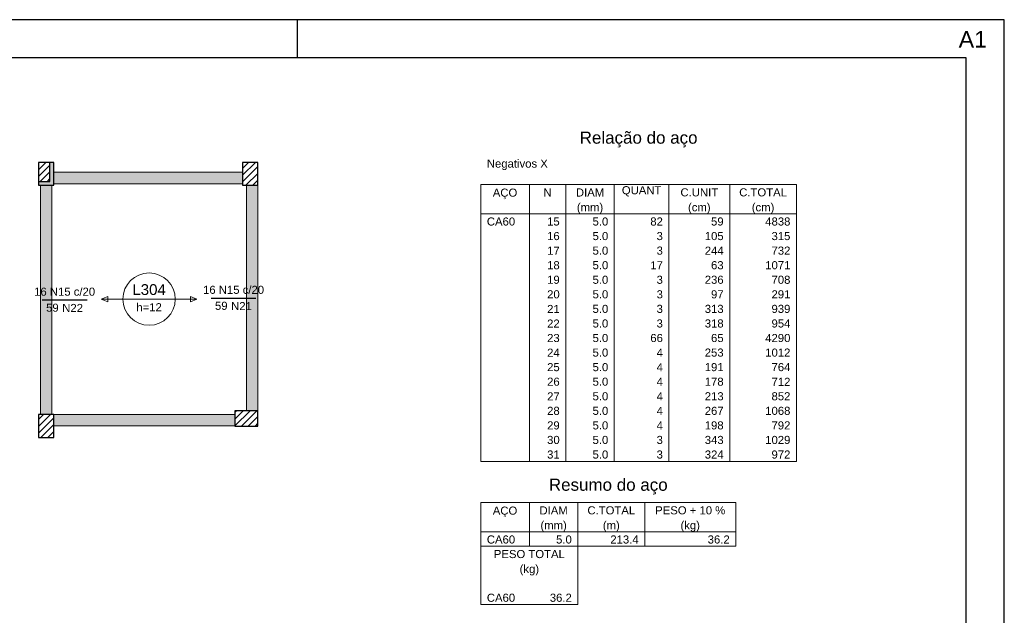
# Model space of a CAD drawing. Header units: millimetres. Extents: x 0 to 84.1, y 0 to 59.4.
# Tile 8 of 8: x 58.3 to 84.1, y 43.8 to 59.4. Entities that reach past the tile are written whole.
import ezdxf

# ---------------------------------------------------------------- set-up
doc = ezdxf.new("R2010")
doc.units = ezdxf.units.MM
doc.header["$MEASUREMENT"] = 0
doc.linetypes.add('NULL', pattern=[0])
for name, color, linetype, lineweight in [('Descrição da armadura', 7, 'Continuous', 0), ('DT-Armadura negativa', 4, 'Continuous', 30), ('DT-Hachura pilar em laje', 252, 'Continuous', 5), ('DT-Hachura viga em laje', 254, 'Continuous', 5), ('DT-Relação do aço', 9, 'Continuous', 5), ('DT-Textos', 7, 'Continuous', 5), ('FO-Hachura pilar que morre', 106, 'Continuous', 5), ('FO-Hachura pilar que passa', 19, 'Continuous', 5), ('FO-Pilares', 4, 'Continuous', 30), ('FO-Vigas', 1, 'Continuous', 20), ('Textos armaduras', 7, 'Continuous', 0)]:
    doc.layers.add(name, color=color, linetype=linetype, lineweight=lineweight)
doc.layers.add('SEDUC_MARF', color=1, linetype='Continuous')
doc.layers.add('SEDUC_MARGG', color=7, linetype='Continuous')
doc.styles.add('Arial', font='txt')

msp = doc.modelspace()

# ---------------------------------------------------------------- hatches: boundary and pattern name
at = {"layer": 'DT-Hachura pilar em laje', "linetype": 'Continuous'}
h = msp.add_hatch(dxfattribs=at)
h.set_pattern_fill('ANSI31', color=252, style=0)
h.paths.add_polyline_path([(64.569, 55.665), (64.369, 55.665), (64.169, 55.665), (64.169, 55.365), (64.169, 55.065), (64.369, 55.065), (64.569, 55.065), (64.569, 55.365)])
h = msp.add_hatch(dxfattribs=at)
h.set_pattern_fill('ANSI31', color=252, style=0)
h.paths.add_polyline_path([(58.829, 48.464), (59.029, 48.464), (59.229, 48.464), (59.229, 48.764), (59.229, 49.064), (59.029, 49.064), (58.829, 49.064), (58.829, 48.764)])
h = msp.add_hatch(dxfattribs=at)
h.set_pattern_fill('ANSI31', color=252, style=0)
h.paths.add_polyline_path([(63.968, 49.162), (63.968, 48.962), (63.968, 48.762), (64.268, 48.762), (64.568, 48.762), (64.568, 48.962), (64.568, 49.162), (64.268, 49.162)])
at = {"layer": 'DT-Hachura viga em laje', "linetype": 'Continuous'}
for points in [[(64.169, 55.405), (64.169, 55.405), (59.229, 55.405), (59.229, 55.105), (64.169, 55.105), (64.169, 55.405)], [(59.179, 55.065), (59.179, 55.065), (58.879, 55.065), (58.879, 49.064), (59.179, 49.064), (59.179, 55.065)], [(64.569, 55.065), (64.569, 55.065), (64.269, 55.065), (64.269, 49.162), (64.569, 49.162), (64.569, 55.065)], [(63.968, 49.064), (63.968, 49.064), (59.229, 49.064), (59.229, 48.764), (63.968, 48.764), (63.968, 49.064)]]:
    msp.add_hatch(color=254, dxfattribs=at).paths.add_polyline_path(points)
at = {"layer": 'FO-Hachura pilar que morre', "linetype": 'Continuous'}
h = msp.add_hatch(color=106, dxfattribs=at)
h.paths.add_polyline_path([(58.829, 55.065), (59.029, 55.065), (59.229, 55.065), (59.229, 55.365), (59.229, 55.665), (59.029, 55.665), (58.829, 55.665), (58.829, 55.365)])
h.paths.add_polyline_path([(58.829, 55.165), (58.979, 55.165), (59.129, 55.165), (59.129, 55.415), (59.129, 55.665), (58.979, 55.665), (58.829, 55.665), (58.829, 55.415)], flags=0)
at = {"layer": 'FO-Hachura pilar que passa', "linetype": 'Continuous'}
h = msp.add_hatch(dxfattribs=at)
h.set_pattern_fill('ANSI31', color=19, style=0)
h.paths.add_polyline_path([(58.829, 55.165), (58.979, 55.165), (59.129, 55.165), (59.129, 55.415), (59.129, 55.665), (58.979, 55.665), (58.829, 55.665), (58.829, 55.415)])

# ---------------------------------------------------------------- linework, layer by layer
at = {"layer": 'DT-Armadura negativa'}
for points in [[(58.929, 52.065), (60.1, 52.065)], [(63.348, 52.114), (64.519, 52.114)]]:
    msp.add_lwpolyline(points, dxfattribs=at)
at = {"layer": 'DT-Relação do aço', "linetype": 'Continuous'}
for p, q in [((70.402, 55.082), (78.662, 55.082)), ((70.402, 55.082), (70.402, 54.32)), ((71.673, 55.082), (71.673, 54.32)), ((72.626, 55.082), (72.626, 54.32)), ((73.896, 55.082), (73.896, 54.32)), ((75.326, 55.082), (75.326, 54.32)), ((76.915, 55.082), (76.915, 54.32)), ((78.662, 55.082), (78.662, 54.32)), ((70.402, 54.32), (78.662, 54.32)), ((70.402, 54.32), (70.402, 47.838)), ((71.673, 54.32), (71.673, 47.838)), ((72.626, 54.32), (72.626, 47.838)), ((73.896, 54.32), (73.896, 47.838)), ((75.326, 54.32), (75.326, 47.838)), ((76.915, 54.32), (76.915, 47.838)), ((78.662, 54.32), (78.662, 47.838)), ((70.402, 47.838), (78.662, 47.838)), ((70.402, 46.758), (77.073, 46.758)), ((70.402, 46.758), (70.402, 45.996)), ((71.673, 46.758), (71.673, 45.996)), ((72.943, 46.758), (72.943, 45.996)), ((74.691, 46.758), (74.691, 45.996)), ((77.073, 46.758), (77.073, 45.996)), ((70.402, 45.996), (77.073, 45.996)), ((70.402, 45.996), (70.402, 45.615)), ((71.673, 45.996), (71.673, 45.615)), ((72.943, 45.996), (72.943, 45.615)), ((74.691, 45.996), (74.691, 45.615)), ((77.073, 45.996), (77.073, 45.615)), ((70.402, 45.615), (77.073, 45.615)), ((70.402, 45.615), (70.402, 44.471)), ((72.943, 45.615), (72.943, 44.471)), ((70.402, 44.471), (70.402, 44.09)), ((72.943, 44.471), (72.943, 44.09)), ((70.402, 44.09), (72.943, 44.09))]:
    msp.add_line(p, q, dxfattribs=at)
at = {"layer": 'DT-Textos'}
for p, q in [((60.643, 52.155), (60.474, 52.085)), ((60.474, 52.085), (60.643, 52.014)), ((60.643, 52.014), (60.643, 52.155)), ((61.038, 52.085), (62.409, 52.085)), ((62.974, 52.085), (62.805, 52.155)), ((62.805, 52.155), (62.805, 52.014)), ((62.805, 52.014), (62.974, 52.085))]:
    msp.add_line(p, q, dxfattribs=at)
for points in [[(61.038, 52.085), (60.474, 52.085)], [(62.409, 52.085), (62.974, 52.085)]]:
    msp.add_lwpolyline(points, dxfattribs=at)
msp.add_circle((61.724, 52.085), 0.685, dxfattribs=at)
at = {"layer": 'FO-Pilares'}
for p, q in [((59.129, 55.165), (59.129, 55.665)), ((58.829, 55.165), (59.129, 55.165))]:
    msp.add_line(p, q, dxfattribs=at)
for points in [[(58.829, 55.065), (59.029, 55.065), (59.229, 55.065), (59.229, 55.365), (59.229, 55.665), (59.029, 55.665), (58.829, 55.665), (58.829, 55.365), (58.829, 55.065)], [(64.569, 55.665), (64.369, 55.665), (64.169, 55.665), (64.169, 55.365), (64.169, 55.065), (64.369, 55.065), (64.569, 55.065), (64.569, 55.365), (64.569, 55.665)], [(58.829, 48.464), (59.029, 48.464), (59.229, 48.464), (59.229, 48.764), (59.229, 49.064), (59.029, 49.064), (58.829, 49.064), (58.829, 48.764), (58.829, 48.464)], [(63.968, 49.162), (63.968, 48.962), (63.968, 48.762), (64.268, 48.762), (64.568, 48.762), (64.568, 48.962), (64.568, 49.162), (64.268, 49.162), (63.968, 49.162)]]:
    msp.add_lwpolyline(points, close=True, dxfattribs=at)
at = {"layer": 'FO-Vigas'}
for p, q in [((59.229, 55.405), (64.169, 55.405)), ((58.879, 49.064), (58.879, 55.065)), ((59.179, 49.064), (59.179, 55.065)), ((59.229, 55.105), (64.169, 55.105)), ((64.269, 49.162), (64.269, 55.065)), ((64.569, 49.162), (64.569, 55.065)), ((59.229, 49.064), (63.968, 49.064)), ((59.229, 48.764), (63.968, 48.764))]:
    msp.add_line(p, q, dxfattribs=at)
at = {"layer": 'SEDUC_MARF'}
msp.add_line((65.6, 59.4), (65.6, 58.4), dxfattribs=at)
msp.add_lwpolyline([(84.1, 59.4), (0, 59.4), (0, 0), (84.1, 0)], close=True, dxfattribs=at)
at = {"layer": 'SEDUC_MARGG'}
msp.add_lwpolyline([(2.5, 1), (83.1, 1), (83.1, 58.4), (2.5, 58.4)], close=True, dxfattribs=at)

# ---------------------------------------------------------------- texts
at = {"layer": 'Defpoints', "linetype": 'NULL', "insert": (82.907, 59.103), "char_height": 0.432, "width": 4.36083, "attachment_point": 1, "line_spacing_factor": 0.9, "style": 'Arial'}
msp.add_mtext('A1', dxfattribs=at)
at = {"layer": 'Descrição da armadura', "linetype": 'NULL', "char_height": 0.2118, "line_spacing_factor": 0.9, "style": 'Arial'}
for s, insert, width, attachment_point in [('16 N15 c/20', (59.514, 52.171), 3.1277, 8), ('16 N15 c/20', (63.934, 52.22), 3.1277, 8), ('N21', (64.413, 51.796), 1.06399, 9), ('N22', (59.994, 51.747), 1.06399, 9)]:
    msp.add_mtext(s, dxfattribs=dict(at, insert=insert, width=width, attachment_point=attachment_point))
at = {"layer": 'DT-Relação do aço', "color": 7, "linetype": 'NULL', "line_spacing_factor": 0.9, "style": 'Arial'}
for s, insert, char_height, width, attachment_point in [('Relação do aço', (74.532, 56.056), 0.3177, 6.11531, 8), ('Negativos X', (70.561, 55.463), 0.2118, 3.12713, 7), ('AÇO', (71.037, 54.701), 0.2118, 1.25686, 8), ('N', (72.149, 54.771), 0.212, 0.41886, 8), ('DIAM', (73.261, 54.771), 0.2118, 1.45, 8), ('QUANT', (74.611, 54.771), 0.2118, 2.03, 8), ('C.UNIT', (76.12, 54.771), 0.2118, 1.93314, 8), ('C.TOTAL', (77.788, 54.771), 0.2118, 2.44914, 8), ('(mm)', (73.261, 54.32), 0.2118, 1.35258, 8), ('(cm)', (76.12, 54.32), 0.2118, 1.15943, 8), ('(cm)', (77.788, 54.32), 0.2118, 1.15943, 8), ('CA60', (70.561, 54.008), 0.2118, 1.45085, 7), ('15', (72.467, 54.008), 0.2118, 0.64514, 9), ('5.0', (73.738, 54.008), 0.2118, 0.80628, 9), ('82', (75.167, 54.008), 0.2118, 0.64514, 9), ('59', (76.756, 54.008), 0.2118, 0.64514, 9), ('4838', (78.503, 54.008), 0.2118, 1.29027, 9), ('16', (72.467, 53.627), 0.2118, 0.64514, 9), ('5.0', (73.738, 53.627), 0.2118, 0.80628, 9), ('3', (75.167, 53.627), 0.212, 0.32257, 9), ('105', (76.756, 53.627), 0.2118, 0.96771, 9), ('315', (78.503, 53.627), 0.2118, 0.96771, 9), ('17', (72.467, 53.246), 0.2118, 0.64514, 9), ('5.0', (73.738, 53.246), 0.2118, 0.80628, 9), ('3', (75.167, 53.246), 0.212, 0.32257, 9), ('244', (76.756, 53.246), 0.2118, 0.96771, 9), ('732', (78.503, 53.246), 0.2118, 0.96771, 9), ('18', (72.467, 52.864), 0.2118, 0.64514, 9), ('5.0', (73.738, 52.864), 0.2118, 0.80628, 9), ('17', (75.167, 52.864), 0.2118, 0.64514, 9), ('63', (76.756, 52.864), 0.2118, 0.64514, 9), ('1071', (78.503, 52.864), 0.2118, 1.29027, 9), ('19', (72.467, 52.483), 0.2118, 0.64514, 9), ('5.0', (73.738, 52.483), 0.2118, 0.80628, 9), ('3', (75.167, 52.483), 0.212, 0.32257, 9), ('236', (76.756, 52.483), 0.2118, 0.96771, 9), ('708', (78.503, 52.483), 0.2118, 0.96771, 9), ('20', (72.467, 52.102), 0.2118, 0.64514, 9), ('5.0', (73.738, 52.102), 0.2118, 0.80628, 9), ('3', (75.167, 52.102), 0.212, 0.32257, 9), ('97', (76.756, 52.102), 0.2118, 0.64514, 9), ('291', (78.503, 52.102), 0.2118, 0.96771, 9), ('21', (72.467, 51.721), 0.2118, 0.64514, 9), ('5.0', (73.738, 51.721), 0.2118, 0.80628, 9), ('3', (75.167, 51.721), 0.212, 0.32257, 9), ('313', (76.756, 51.721), 0.2118, 0.96771, 9), ('939', (78.503, 51.721), 0.2118, 0.96771, 9), ('22', (72.467, 51.339), 0.2118, 0.64514, 9), ('5.0', (73.738, 51.339), 0.2118, 0.80628, 9), ('3', (75.167, 51.339), 0.212, 0.32257, 9), ('318', (76.756, 51.339), 0.2118, 0.96771, 9), ('954', (78.503, 51.339), 0.2118, 0.96771, 9), ('23', (72.467, 50.958), 0.2118, 0.64514, 9), ('5.0', (73.738, 50.958), 0.2118, 0.80628, 9), ('66', (75.167, 50.958), 0.2118, 0.64514, 9), ('65', (76.756, 50.958), 0.2118, 0.64514, 9), ('4290', (78.503, 50.958), 0.2118, 1.29027, 9), ('24', (72.467, 50.577), 0.2118, 0.64514, 9), ('5.0', (73.738, 50.577), 0.2118, 0.80628, 9), ('4', (75.167, 50.577), 0.212, 0.32257, 9), ('253', (76.756, 50.577), 0.2118, 0.96771, 9), ('1012', (78.503, 50.577), 0.2118, 1.29027, 9), ('25', (72.467, 50.196), 0.2118, 0.64514, 9), ('5.0', (73.738, 50.196), 0.2118, 0.80628, 9), ('4', (75.167, 50.196), 0.212, 0.32257, 9), ('191', (76.756, 50.196), 0.2118, 0.96771, 9), ('764', (78.503, 50.196), 0.2118, 0.96771, 9), ('26', (72.467, 49.815), 0.2118, 0.64514, 9), ('5.0', (73.738, 49.815), 0.2118, 0.80628, 9), ('4', (75.167, 49.815), 0.212, 0.32257, 9), ('178', (76.756, 49.815), 0.2118, 0.96771, 9), ('712', (78.503, 49.815), 0.2118, 0.96771, 9), ('27', (72.467, 49.433), 0.2118, 0.64514, 9), ('5.0', (73.738, 49.433), 0.2118, 0.80628, 9), ('4', (75.167, 49.433), 0.212, 0.32257, 9), ('213', (76.756, 49.433), 0.2118, 0.96771, 9), ('852', (78.503, 49.433), 0.2118, 0.96771, 9), ('28', (72.467, 49.052), 0.2118, 0.64514, 9), ('5.0', (73.738, 49.052), 0.2118, 0.80628, 9), ('4', (75.167, 49.052), 0.212, 0.32257, 9), ('267', (76.756, 49.052), 0.2118, 0.96771, 9), ('1068', (78.503, 49.052), 0.2118, 1.29027, 9), ('29', (72.467, 48.671), 0.2118, 0.64514, 9), ('5.0', (73.738, 48.671), 0.2118, 0.80628, 9), ('4', (75.167, 48.671), 0.212, 0.32257, 9), ('198', (76.756, 48.671), 0.2118, 0.96771, 9), ('792', (78.503, 48.671), 0.2118, 0.96771, 9), ('30', (72.467, 48.29), 0.2118, 0.64514, 9), ('5.0', (73.738, 48.29), 0.2118, 0.80628, 9), ('3', (75.167, 48.29), 0.212, 0.32257, 9), ('343', (76.756, 48.29), 0.2118, 0.96771, 9), ('1029', (78.503, 48.29), 0.2118, 1.29027, 9), ('31', (72.467, 47.908), 0.2118, 0.64514, 9), ('5.0', (73.738, 47.908), 0.2118, 0.80628, 9), ('3', (75.167, 47.908), 0.212, 0.32257, 9), ('324', (76.756, 47.908), 0.2118, 0.96771, 9), ('972', (78.503, 47.908), 0.2118, 0.96771, 9), ('Resumo do aço', (73.738, 46.97), 0.3177, 6.16344, 8), ('AÇO', (71.037, 46.377), 0.2118, 1.25686, 8), ('DIAM', (72.308, 46.447), 0.2118, 1.45, 8), ('C.TOTAL', (73.817, 46.447), 0.2118, 2.44914, 8), ('PESO + 10 %', (75.882, 46.447), 0.2118, 3.5947, 8), ('(mm)', (72.308, 45.996), 0.2118, 1.35258, 8), ('(m)', (73.817, 45.996), 0.2118, 0.86943, 8), ('(kg)', (75.882, 45.996), 0.2118, 0.99886, 8), ('CA60', (70.561, 45.684), 0.2118, 1.45085, 7), ('5.0', (72.784, 45.684), 0.2118, 0.80628, 9), ('213.4', (74.532, 45.684), 0.2118, 1.45142, 9), ('36.2', (76.915, 45.684), 0.2118, 1.12885, 9), ('PESO TOTAL', (71.673, 45.303), 0.2118, 3.64199, 8), ('(kg)', (71.673, 44.852), 0.2118, 0.99886, 8), ('CA60', (70.561, 44.159), 0.2118, 1.45085, 7), ('36.2', (72.784, 44.159), 0.2118, 1.12885, 9)]:
    msp.add_mtext(s, dxfattribs=dict(at, insert=insert, char_height=char_height, width=width, attachment_point=attachment_point))
at = {"layer": 'DT-Textos', "linetype": 'NULL', "attachment_point": 8, "line_spacing_factor": 0.798, "style": 'Arial'}
for s, insert, char_height, width in [('L304', (61.724, 52.19), 0.2824, 1.7352), ('h=12', (61.724, 51.767), 0.2118, 1.30642)]:
    msp.add_mtext(s, dxfattribs=dict(at, insert=insert, char_height=char_height, width=width))
at = {"layer": 'Textos armaduras', "linetype": 'NULL', "char_height": 0.2118, "width": 1.04514, "attachment_point": 1, "line_spacing_factor": 0.9, "style": 'Arial'}
for insert in [(59.029, 51.967), (63.448, 52.017)]:
    msp.add_mtext('59', dxfattribs=dict(at, insert=insert))

doc.saveas('drawing.dxf')
